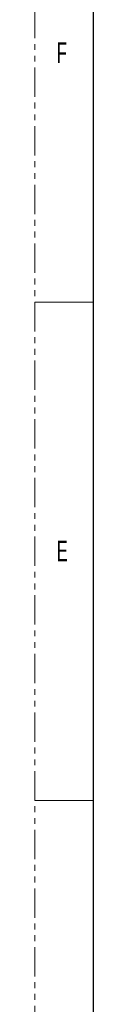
# Model space of a CAD drawing. Header units: millimetres. Extents: x 0 to 1118, y 0 to 864.
# Tile 56 of 146: x 0 to 13, y 388 to 601. Entities that reach past the tile are written whole.
import ezdxf

# ---------------------------------------------------------------- set-up
doc = ezdxf.new("R2010")
doc.units = ezdxf.units.MM
doc.linetypes.add('PHANTOM', pattern=[12.7, 6.35, -1.27, 1.27, -1.27, 1.27, -1.27])
doc.styles.add('SLDTEXTSTYLE1', font='TXT', dxfattribs={"width": 0.6})

msp = doc.modelspace()

# ---------------------------------------------------------------- linework, layer by layer
at = {"color": 7, "linetype": 'PHANTOM', "lineweight": 0}
msp.add_line((0, 0), (0, 863.6), dxfattribs=at)
at = {"color": 7, "linetype": 'Continuous', "lineweight": 30}
msp.add_line((12.7, 838.2), (12.7, 25.4), dxfattribs=at)
at = {"color": 7, "linetype": 'Continuous', "lineweight": 0}
for p, q in [((0, 539.75), (12.7, 539.75)), ((0, 431.8), (12.7, 431.8))]:
    msp.add_line(p, q, dxfattribs=at)

# ---------------------------------------------------------------- texts
at = {"color": 7, "linetype": 'Continuous', "lineweight": 0, "char_height": 4.445, "attachment_point": 1, "style": 'SLDTEXTSTYLE1'}
for s, insert in [('F', (4.794, 595.998)), ('E', (4.794, 488.048))]:
    msp.add_mtext(s, dxfattribs=dict(at, insert=insert))

doc.saveas('drawing.dxf')
